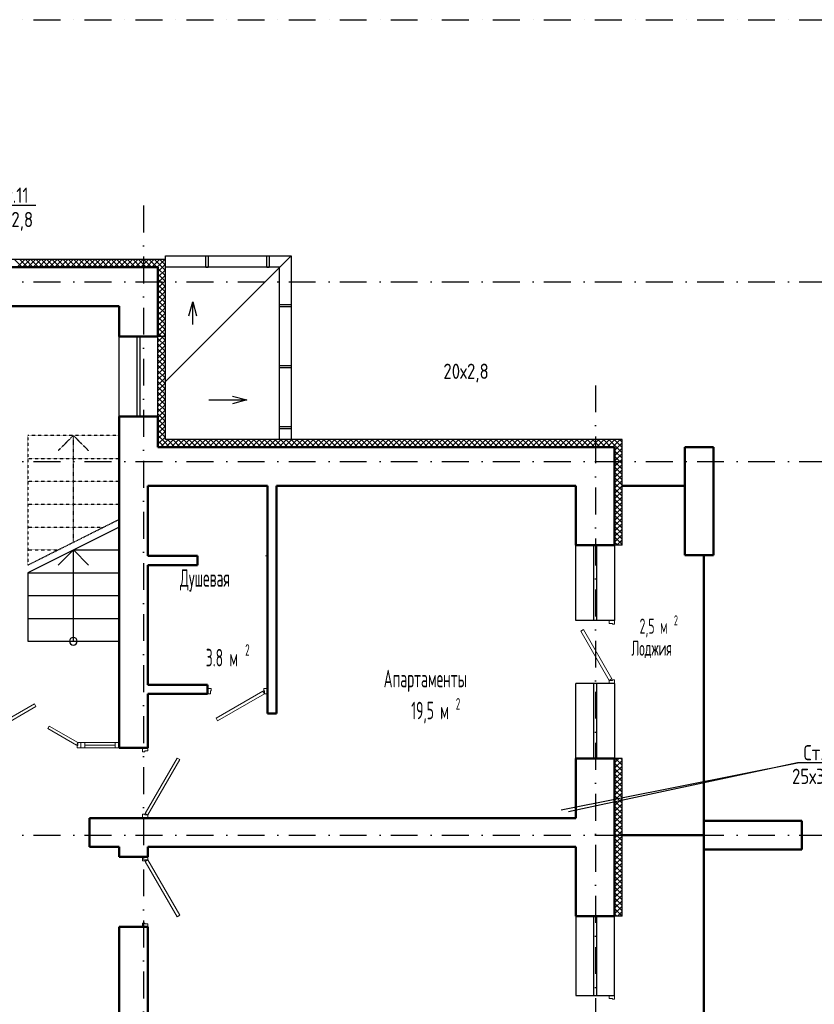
# Model space of a CAD drawing. Extents: x -1560602 to 321118, y -2308202 to -430103.
# Tile 25 of 104: x -1492751 to -1482313, y -2260440 to -2247514. Entities that reach past the tile are written whole.
import ezdxf
from ezdxf.enums import TextEntityAlignment as Align

# ---------------------------------------------------------------- set-up
doc = ezdxf.new("R2010")
doc.units = 0
doc.header["$MEASUREMENT"] = 0
for name, pattern in [('Dot & Dashed', [670.277762, 352.777767, -176.388884, 0, -141.111112]), ('Штриховая', [0.4, 0.2, -0.2]), ('Штрихпунктирная', [0.670278, 0.352778, -0.176389, 0, -0.141111])]:
    doc.linetypes.add(name, pattern=pattern)
doc.layers.get('0').update_dxf_attribs({"color": 255, "linetype": 'CONTINUOUS'})
doc.layers.add('Двери', color=4, linetype='CONTINUOUS', lineweight=15)
doc.layers.add('стены', color=5, linetype='CONTINUOUS', lineweight=50)
for name, color, linetype in [('Оси', 253, 'Dot & Dashed'), ('отделка', 240, 'CONTINUOUS'), ('Текст', 7, 'CONTINUOUS'), ('Утеплитель', 6, 'CONTINUOUS')]:
    doc.layers.add(name, color=color, linetype=linetype)
doc.styles.get("Standard").update_dxf_attribs({"font": 'spds.shx', "width": 0.7, "height": 250})

msp = doc.modelspace()

# ---------------------------------------------------------------- linework, layer by layer
at = {"color": 0}
for p, q in [((-1492538.8, -2249951.4, 0), (-1493184.2, -2249951.4, 0)), ((-1485636.4, -2257887.1, 0), (-1482531.6, -2257269.9, 0)), ((-1482531.6, -2257269.9, 0), (-1485542.5, -2257914.2, 0)), ((-1481856.9, -2257269.9, 0), (-1482531.6, -2257269.9, 0))]:
    msp.add_line(p, q, dxfattribs=at)
at = {"color": 0, "ltscale": 100}
for p, q in [((-1490835.7, -2252263.9), (-1489185.7, -2250613.9)), ((-1490835.7, -2250763.9), (-1490835.7, -2250613.9)), ((-1490835.7, -2250613.9), (-1489185.7, -2250613.9)), ((-1490305.7, -2250611.9), (-1490275.7, -2250611.9)), ((-1490305.7, -2250765.9), (-1490305.7, -2250611.9)), ((-1490275.7, -2250611.9), (-1490275.7, -2250765.9)), ((-1489505.7, -2250611.9), (-1489475.7, -2250611.9)), ((-1489505.7, -2250765.9), (-1489505.7, -2250611.9)), ((-1489475.7, -2250611.9), (-1489475.7, -2250765.9)), ((-1489185.7, -2250613.9), (-1489185.7, -2253023.9)), ((-1489335.7, -2250763.9), (-1490835.7, -2250763.9)), ((-1490275.7, -2250765.9), (-1490305.7, -2250765.9)), ((-1489475.7, -2250765.9), (-1489505.7, -2250765.9)), ((-1489335.7, -2253023.9), (-1489335.7, -2250763.9)), ((-1490528.1, -2251403.1), (-1490478.1, -2251216.5)), ((-1490478.1, -2251216.5), (-1490428.1, -2251403.1)), ((-1490478.1, -2251516.5), (-1490478.1, -2251216.5)), ((-1489337.7, -2251283.9), (-1489337.7, -2251253.9)), ((-1489337.7, -2251253.9), (-1489183.7, -2251253.9)), ((-1489183.7, -2251283.9), (-1489337.7, -2251283.9)), ((-1489183.7, -2251253.9), (-1489183.7, -2251283.9)), ((-1489337.7, -2252083.9), (-1489337.7, -2252053.9)), ((-1489337.7, -2252053.9), (-1489183.7, -2252053.9)), ((-1489183.7, -2252083.9), (-1489337.7, -2252083.9)), ((-1489183.7, -2252053.9), (-1489183.7, -2252083.9)), ((-1490267.6, -2252505.2), (-1489767.6, -2252505.2)), ((-1489954.2, -2252455.2), (-1489767.6, -2252505.2)), ((-1489767.6, -2252505.2), (-1489954.2, -2252555.2)), ((-1489337.7, -2252883.3), (-1489337.7, -2252853.3)), ((-1489337.7, -2252853.3), (-1489183.7, -2252853.3)), ((-1489183.7, -2252883.3), (-1489337.7, -2252883.3)), ((-1489183.7, -2252853.3), (-1489183.7, -2252883.3)), ((-1489185.7, -2253023.9), (-1489335.7, -2253023.9))]:
    msp.add_line(p, q, dxfattribs=at)
at = {"color": 0, "linetype": 'Штриховая'}
for p, q in [((-1491445.7, -2252973.9), (-1492645.7, -2252973.9)), ((-1492645.7, -2252973.9), (-1492645.7, -2254674)), ((-1491445.7, -2254074), (-1491445.7, -2252973.9)), ((-1492645.7, -2253273.9), (-1491445.7, -2253273.9)), ((-1492645.7, -2253573.9), (-1491445.7, -2253573.9)), ((-1492645.7, -2253873.9), (-1491445.7, -2253873.9)), ((-1492645.7, -2254674), (-1491445.7, -2254074)), ((-1492645.7, -2254173.9), (-1491645.6, -2254173.9)), ((-1492645.7, -2254473.9), (-1492245.6, -2254473.9))]:
    msp.add_line(p, q, dxfattribs=at)
at = {"color": 0, "linetype": 'Штрихпунктирная'}
for p, q in [((-1492045.7, -2252973.9), (-1492245.7, -2253173.9)), ((-1491845.7, -2253173.9), (-1492045.7, -2252973.9)), ((-1492045.7, -2254374), (-1492045.7, -2252973.9))]:
    msp.add_line(p, q, dxfattribs=at)
at = {"color": 0, "linetype": 'Continuous'}
for p, q in [((-1491065.7, -2254530.9), (-1491065.7, -2253656.9)), ((-1489518.7, -2253633.9), (-1491042.7, -2253633.9)), ((-1489495.7, -2254530.9), (-1489495.7, -2253656.9)), ((-1491445.7, -2254173.9), (-1492645.7, -2254773.9)), ((-1491445.7, -2255673.9), (-1491445.7, -2254173.9)), ((-1492045.7, -2254473.9), (-1492245.7, -2254673.9)), ((-1492045.7, -2254473.9), (-1491445.7, -2254473.9)), ((-1491845.7, -2254673.9), (-1492045.7, -2254473.9)), ((-1492045.7, -2255673.9), (-1492045.7, -2254473.9)), ((-1492645.7, -2254773.9), (-1492645.7, -2255673.9)), ((-1492645.7, -2254773.9), (-1491445.7, -2254773.9)), ((-1491065.7, -2254873.8), (-1491065.7, -2255373.8)), ((-1491065.7, -2254873.8), (-1491065.7, -2255373.8)), ((-1492645.7, -2255073.9), (-1491445.7, -2255073.9)), ((-1491065.7, -2255202.6), (-1491065.7, -2255045.1)), ((-1491065.7, -2255202.6), (-1491065.7, -2255045.1)), ((-1492645.7, -2255373.9), (-1491445.7, -2255373.9)), ((-1492645.7, -2255673.9), (-1491445.7, -2255673.9))]:
    msp.add_line(p, q, dxfattribs=at)
for centre, radius, start, end in [((-1491042.7, -2253656.9), 23, 90, 180), ((-1489518.7, -2253656.9), 23, 0, 90), ((-1491042.7, -2254530.9), 23, 180, 270), ((-1489518.7, -2254530.9), 23, 270, 0), ((-1492045.7, -2255673.9), 50, 0, 180), ((-1492045.7, -2255673.9), 50, 180, 0)]:
    msp.add_arc(centre, radius, start, end, dxfattribs=at)
at = {"layer": 'Двери', "color": 0, "linetype": 'Continuous'}
for p, q in [((-1484935.7, -2255398.9), (-1485005.7, -2255398.9)), ((-1485005.7, -2255438.9), (-1485005.7, -2255398.9)), ((-1485005.7, -2255398.9), (-1484935.7, -2255398.9)), ((-1485005.7, -2255398.9), (-1484935.7, -2255398.9)), ((-1484965.7, -2255438.9), (-1485005.7, -2255438.9)), ((-1484965.7, -2255448.9), (-1484965.7, -2255438.9)), ((-1484935.7, -2255448.9), (-1484965.7, -2255448.9)), ((-1484935.7, -2255398.9), (-1484935.7, -2255448.9)), ((-1485380.7, -2255539.4), (-1485346.1, -2255519.4)), ((-1485005.7, -2256188.9), (-1485380.7, -2255539.4)), ((-1485346.1, -2255519.4), (-1484971.1, -2256168.9)), ((-1484971.1, -2256168.9), (-1485005.7, -2256188.9)), ((-1485005.7, -2256228.9), (-1485005.7, -2256188.9)), ((-1485005.7, -2256188.9), (-1484965.7, -2256188.9)), ((-1484935.7, -2256228.9), (-1485005.7, -2256228.9)), ((-1484935.7, -2256228.9), (-1485005.7, -2256228.9)), ((-1485005.7, -2256228.9), (-1484935.7, -2256228.9)), ((-1484965.7, -2256188.9), (-1484965.7, -2256178.9)), ((-1484965.7, -2256178.9), (-1484935.7, -2256178.9)), ((-1484935.7, -2256178.9), (-1484935.7, -2256228.9)), ((-1490285.7, -2256293.8), (-1490235.7, -2256293.8)), ((-1490245.7, -2256363.8), (-1490285.7, -2256363.8)), ((-1490235.7, -2256323.8), (-1490245.7, -2256323.8)), ((-1490245.7, -2256323.8), (-1490245.7, -2256363.8)), ((-1490235.7, -2256293.8), (-1490235.7, -2256323.8)), ((-1490170.6, -2256684.2), (-1489555.7, -2256329.2)), ((-1489535.7, -2256363.8), (-1490150.6, -2256718.8)), ((-1489555.7, -2256329.2), (-1489535.7, -2256363.8)), ((-1489545.7, -2256323.8), (-1489545.7, -2256293.8)), ((-1489545.7, -2256293.8), (-1489495.7, -2256293.8)), ((-1489535.7, -2256323.8), (-1489545.7, -2256323.8)), ((-1489535.7, -2256363.8), (-1489535.7, -2256323.8)), ((-1489495.7, -2256363.8), (-1489535.7, -2256363.8)), ((-1493435.7, -2257003.9), (-1492556.7, -2256496.4)), ((-1492536.7, -2256531), (-1493415.7, -2257038.5)), ((-1492556.7, -2256496.4), (-1492536.7, -2256531)), ((-1492362.5, -2256786.4), (-1492382.5, -2256821)), ((-1491985.7, -2257003.9), (-1492362.5, -2256786.4)), ((-1490150.6, -2256718.8), (-1490170.6, -2256684.2)), ((-1492382.5, -2256821), (-1492005.7, -2257038.5)), ((-1492005.7, -2257038.5), (-1491985.7, -2257003.9)), ((-1491995.7, -2257073.9), (-1491995.7, -2257043.9)), ((-1491995.7, -2257043.9), (-1491985.7, -2257043.9)), ((-1491985.7, -2257043.9), (-1491985.7, -2257003.9)), ((-1491985.7, -2257003.9), (-1491945.7, -2257003.9)), ((-1491945.7, -2257003.9), (-1491445.7, -2257003.9)), ((-1491945.7, -2257003.9), (-1491895.7, -2257003.9)), ((-1491945.7, -2257073.9), (-1491945.7, -2257003.9)), ((-1491945.7, -2257003.9), (-1491945.7, -2257073.9)), ((-1491945.7, -2257003.9), (-1491945.7, -2257073.9)), ((-1491895.7, -2257003.9), (-1491895.7, -2257073.9)), ((-1491895.7, -2257003.9), (-1491495.7, -2257003.9)), ((-1491895.7, -2257038.9), (-1491495.7, -2257038.9)), ((-1491495.7, -2257073.9), (-1491495.7, -2257003.9)), ((-1491495.7, -2257003.9), (-1491445.7, -2257003.9)), ((-1491445.7, -2257073.9), (-1491445.7, -2257003.9)), ((-1491445.7, -2257073.9), (-1491445.7, -2257003.9)), ((-1491945.7, -2257073.9), (-1491995.7, -2257073.9)), ((-1491945.7, -2257073.9), (-1491445.7, -2257073.9)), ((-1491895.7, -2257073.9), (-1491945.7, -2257073.9)), ((-1491495.7, -2257073.9), (-1491895.7, -2257073.9)), ((-1491445.7, -2257073.9), (-1491495.7, -2257073.9)), ((-1491135.7, -2257073.9), (-1491135.7, -2257123.9)), ((-1491135.7, -2257123.9), (-1491105.7, -2257123.9)), ((-1491105.7, -2257123.9), (-1491105.7, -2257113.9)), ((-1491105.7, -2257113.9), (-1491065.7, -2257113.9)), ((-1491065.7, -2257113.9), (-1491065.7, -2257073.9)), ((-1490680.4, -2257206.4), (-1491100.4, -2257933.9)), ((-1491065.7, -2257953.9), (-1490645.7, -2257226.4)), ((-1490645.7, -2257226.4), (-1490680.4, -2257206.4)), ((-1491105.7, -2257943.9), (-1491135.7, -2257943.9)), ((-1491135.7, -2257943.9), (-1491135.7, -2257993.9)), ((-1491105.7, -2257953.9), (-1491105.7, -2257943.9)), ((-1491065.7, -2257953.9), (-1491105.7, -2257953.9)), ((-1491100.4, -2257933.9), (-1491065.7, -2257953.9)), ((-1491065.7, -2257993.9), (-1491065.7, -2257953.9)), ((-1491135.7, -2258553.9), (-1491135.7, -2258503.9)), ((-1491105.7, -2258553.9), (-1491135.7, -2258553.9)), ((-1491065.7, -2258543.9), (-1491105.7, -2258543.9)), ((-1491105.7, -2258543.9), (-1491105.7, -2258553.9)), ((-1491100.4, -2258563.9), (-1491065.7, -2258543.9)), ((-1490680.4, -2259291.4), (-1491100.4, -2258563.9)), ((-1491065.7, -2258503.9), (-1491065.7, -2258543.9)), ((-1491065.7, -2258543.9), (-1490645.7, -2259271.4)), ((-1491135.7, -2259423.9), (-1491135.7, -2259373.9)), ((-1491135.7, -2259373.9), (-1491105.7, -2259373.9)), ((-1491105.7, -2259373.9), (-1491105.7, -2259383.9)), ((-1491105.7, -2259383.9), (-1491065.7, -2259383.9)), ((-1491065.7, -2259383.9), (-1491065.7, -2259423.9)), ((-1490645.7, -2259271.4), (-1490680.4, -2259291.4)), ((-1485005.7, -2260363.9), (-1485005.7, -2260323.9)), ((-1484965.7, -2260363.9), (-1485005.7, -2260363.9)), ((-1484965.7, -2260373.9), (-1484965.7, -2260363.9)), ((-1484935.7, -2260373.9), (-1484965.7, -2260373.9)), ((-1484935.7, -2260323.9), (-1484935.7, -2260373.9))]:
    msp.add_line(p, q, dxfattribs=at)
at = {"layer": 'Оси', "color": 0, "linetype": 'Штрихпунктирная', "lineweight": -3, "ltscale": 1000}
for p, q in [((-1505305.6, -2247513.9), (-1478850.7, -2247513.9)), ((-1491125.7, -2249953.9), (-1491125.7, -2295575.6)), ((-1505305.6, -2250953.9), (-1478850.7, -2250953.9)), ((-1485185.7, -2252313.9), (-1485185.7, -2295548.9)), ((-1505305.6, -2253313.9), (-1478850.7, -2253313.9)), ((-1505305.6, -2258218.9), (-1478850.7, -2258218.9))]:
    msp.add_line(p, q, dxfattribs=at)
at = {"layer": 'отделка', "color": 0, "ltscale": 100}
for p, q in [((-1491445.7, -2252723.9), (-1491445.7, -2251673.9)), ((-1491209.3, -2252723.9), (-1491209.3, -2251673.9)), ((-1491169.3, -2252723.9), (-1491169.3, -2251673.9)), ((-1490935.7, -2252723.9), (-1490935.7, -2251673.9)), ((-1485445.7, -2255398.9), (-1485445.7, -2254413.9)), ((-1485210.7, -2255398.9), (-1485210.7, -2254413.9)), ((-1485170.7, -2255398.9), (-1485170.7, -2254413.9)), ((-1484935.7, -2254413.9), (-1484935.7, -2255398.9)), ((-1484935.7, -2255398.9), (-1485445.7, -2255398.9)), ((-1485445.7, -2257213.9), (-1485445.7, -2256228.9)), ((-1484935.7, -2256228.9), (-1485445.7, -2256228.9)), ((-1485210.7, -2257213.9), (-1485210.7, -2256228.9)), ((-1485170.7, -2257213.9), (-1485170.7, -2256228.9)), ((-1484935.7, -2256228.9), (-1484935.7, -2257213.9)), ((-1485445.7, -2259283.9), (-1485445.7, -2260323.9)), ((-1485210.7, -2260323.9), (-1485210.7, -2259283.9)), ((-1485170.7, -2260323.9), (-1485170.7, -2259283.9)), ((-1484935.7, -2260323.9), (-1484935.7, -2259283.9)), ((-1485445.7, -2260323.9), (-1484935.7, -2260323.9))]:
    msp.add_line(p, q, dxfattribs=at)
at = {"layer": 'стены', "color": 0, "linetype": 'Continuous'}
for p, q in [((-1490935.7, -2250763.9), (-1493975.7, -2250763.9)), ((-1490935.7, -2251673.9), (-1490935.7, -2250763.9)), ((-1493975.7, -2251273.9), (-1491445.7, -2251273.9)), ((-1491445.7, -2251273.9), (-1491445.7, -2251673.9)), ((-1491005.7, -2251673.9), (-1491445.7, -2251673.9)), ((-1490935.7, -2251673.9), (-1491005.7, -2251673.9)), ((-1491005.7, -2252723.9), (-1491445.7, -2252723.9)), ((-1491445.7, -2252723.9), (-1491445.7, -2253633.9)), ((-1490935.7, -2252723.9), (-1491005.7, -2252723.9)), ((-1491005.7, -2252723.9), (-1490935.7, -2252723.9)), ((-1490935.7, -2252723.9), (-1491005.7, -2252723.9)), ((-1490935.7, -2253123.9), (-1490935.7, -2252723.9)), ((-1484935.7, -2253123.9), (-1490935.7, -2253123.9)), ((-1484935.7, -2254413.9), (-1484935.7, -2253123.9)), ((-1484015.7, -2253123.9), (-1484015.7, -2254543.9)), ((-1483635.7, -2253123.9), (-1484015.7, -2253123.9)), ((-1484015.7, -2253123.9), (-1484015.7, -2254543.9)), ((-1483635.7, -2253123.9), (-1484015.7, -2253123.9)), ((-1483635.7, -2254543.9), (-1483635.7, -2253123.9)), ((-1491445.7, -2253633.9), (-1491445.7, -2257073.9)), ((-1491065.7, -2254553.8), (-1491065.7, -2253633.9)), ((-1491065.7, -2253633.9), (-1489495.7, -2253633.9)), ((-1489495.7, -2253633.9), (-1489495.7, -2256243.8)), ((-1489375.7, -2256623.8), (-1489375.7, -2253633.9)), ((-1489375.7, -2253633.9), (-1485445.7, -2253633.9)), ((-1485445.7, -2253633.9), (-1485445.7, -2254413.9)), ((-1485005.7, -2254413.9), (-1485445.7, -2254413.9)), ((-1484935.7, -2254413.9), (-1485005.7, -2254413.9)), ((-1490415.7, -2254553.8), (-1491065.7, -2254553.8)), ((-1490415.7, -2254673.8), (-1490415.7, -2254553.8)), ((-1484015.7, -2254543.9), (-1483635.7, -2254543.9)), ((-1484015.7, -2254543.9), (-1483635.7, -2254543.9)), ((-1491065.7, -2254673.8), (-1490415.7, -2254673.8)), ((-1491065.7, -2256243.8), (-1491065.7, -2254673.8)), ((-1490285.7, -2256243.8), (-1491065.7, -2256243.8)), ((-1489495.7, -2256243.8), (-1489495.7, -2256623.8)), ((-1491065.7, -2256363.8), (-1490285.7, -2256363.8)), ((-1491065.7, -2257073.9), (-1491065.7, -2256363.8)), ((-1489495.7, -2256623.8), (-1489375.7, -2256623.8)), ((-1491445.7, -2257073.9), (-1491065.7, -2257073.9)), ((-1485005.7, -2257213.9), (-1485445.7, -2257213.9)), ((-1485445.7, -2257213.9), (-1485445.7, -2257993.9)), ((-1484935.7, -2257213.9), (-1485005.7, -2257213.9)), ((-1484935.7, -2259283.9), (-1484935.7, -2257213.9)), ((-1485445.7, -2257993.9), (-1491835.7, -2257993.9)), ((-1491835.7, -2257993.9), (-1491835.7, -2258373.9)), ((-1482475.7, -2258028.9), (-1483765.7, -2258028.9)), ((-1482475.7, -2258408.9), (-1482475.7, -2258028.9)), ((-1491835.7, -2258373.9), (-1491445.7, -2258373.9)), ((-1491445.7, -2258373.9), (-1491445.7, -2258503.9)), ((-1491065.7, -2258503.9), (-1491065.7, -2258373.9)), ((-1491065.7, -2258373.9), (-1486495.7, -2258373.9)), ((-1486495.7, -2258373.9), (-1485445.7, -2258373.9)), ((-1485445.7, -2258373.9), (-1485445.7, -2259283.9)), ((-1483765.7, -2258408.9), (-1482475.7, -2258408.9)), ((-1491445.7, -2258503.9), (-1491065.7, -2258503.9)), ((-1485005.7, -2259283.9), (-1485445.7, -2259283.9)), ((-1484935.7, -2259283.9), (-1485005.7, -2259283.9)), ((-1484935.7, -2259283.9), (-1485005.7, -2259283.9)), ((-1491445.7, -2259423.9), (-1491445.7, -2264443.9))]:
    msp.add_line(p, q, dxfattribs=at)
at = {"layer": 'стены', "color": 0, "ltscale": 100}
for p, q in [((-1484015.7, -2253633.9), (-1484835.7, -2253633.9)), ((-1483765.7, -2264343.9), (-1483765.7, -2254543.9)), ((-1490285.7, -2256363.8), (-1490285.7, -2256243.8)), ((-1483765.7, -2258218.9), (-1484835.7, -2258218.9)), ((-1491065.7, -2259423.9), (-1491445.7, -2259423.9)), ((-1491065.7, -2261284), (-1491065.7, -2259423.9))]:
    msp.add_line(p, q, dxfattribs=at)
at = {"layer": 'Утеплитель', "color": 0, "linetype": 'Continuous'}
for p, q in [((-1490835.7, -2250663.9), (-1493875.7, -2250663.9)), ((-1492717.7, -2250763.9), (-1492817.7, -2250663.9)), ((-1492783.8, -2250763.9), (-1492683.8, -2250663.9)), ((-1492646.9, -2250763.9), (-1492746.9, -2250663.9)), ((-1492713.1, -2250763.9), (-1492613.1, -2250663.9)), ((-1492576.2, -2250763.9), (-1492676.2, -2250663.9)), ((-1492642.4, -2250763.9), (-1492542.4, -2250663.9)), ((-1492505.5, -2250763.9), (-1492605.5, -2250663.9)), ((-1492571.7, -2250763.9), (-1492471.7, -2250663.9)), ((-1492434.8, -2250763.9), (-1492534.8, -2250663.9)), ((-1492501, -2250763.9), (-1492401, -2250663.9)), ((-1492364.1, -2250763.9), (-1492464.1, -2250663.9)), ((-1492430.3, -2250763.9), (-1492330.3, -2250663.9)), ((-1492293.4, -2250763.9), (-1492393.4, -2250663.9)), ((-1492359.5, -2250763.9), (-1492259.5, -2250663.9)), ((-1492222.7, -2250763.9), (-1492322.7, -2250663.9)), ((-1492288.8, -2250763.9), (-1492188.8, -2250663.9)), ((-1492152, -2250763.9), (-1492252, -2250663.9)), ((-1492218.1, -2250763.9), (-1492118.1, -2250663.9)), ((-1492081.3, -2250763.9), (-1492181.3, -2250663.9)), ((-1492147.4, -2250763.9), (-1492047.4, -2250663.9)), ((-1492010.5, -2250763.9), (-1492110.5, -2250663.9)), ((-1492076.7, -2250763.9), (-1491976.7, -2250663.9)), ((-1491939.8, -2250763.9), (-1492039.8, -2250663.9)), ((-1492006, -2250763.9), (-1491906, -2250663.9)), ((-1491869.1, -2250763.9), (-1491969.1, -2250663.9)), ((-1491935.3, -2250763.9), (-1491835.3, -2250663.9)), ((-1491798.4, -2250763.9), (-1491898.4, -2250663.9)), ((-1491864.6, -2250763.9), (-1491764.6, -2250663.9)), ((-1491727.7, -2250763.9), (-1491827.7, -2250663.9)), ((-1491793.9, -2250763.9), (-1491693.9, -2250663.9)), ((-1491657, -2250763.9), (-1491757, -2250663.9)), ((-1491723.1, -2250763.9), (-1491623.1, -2250663.9)), ((-1491586.3, -2250763.9), (-1491686.3, -2250663.9)), ((-1491652.4, -2250763.9), (-1491552.4, -2250663.9)), ((-1491515.6, -2250763.9), (-1491615.6, -2250663.9)), ((-1491581.7, -2250763.9), (-1491481.7, -2250663.9)), ((-1491444.9, -2250763.9), (-1491544.9, -2250663.9)), ((-1491511, -2250763.9), (-1491411, -2250663.9)), ((-1491374.1, -2250763.9), (-1491474.1, -2250663.9)), ((-1491440.3, -2250763.9), (-1491340.3, -2250663.9)), ((-1491303.4, -2250763.9), (-1491403.4, -2250663.9)), ((-1491369.6, -2250763.9), (-1491269.6, -2250663.9)), ((-1491232.7, -2250763.9), (-1491332.7, -2250663.9)), ((-1491298.9, -2250763.9), (-1491198.9, -2250663.9)), ((-1491162, -2250763.9), (-1491262, -2250663.9)), ((-1491228.2, -2250763.9), (-1491128.2, -2250663.9)), ((-1491091.3, -2250763.9), (-1491191.3, -2250663.9)), ((-1491157.5, -2250763.9), (-1491057.5, -2250663.9)), ((-1491020.6, -2250763.9), (-1491120.6, -2250663.9)), ((-1491086.8, -2250763.9), (-1490986.8, -2250663.9)), ((-1490949.9, -2250763.9), (-1491049.9, -2250663.9)), ((-1491016, -2250763.9), (-1490916, -2250663.9)), ((-1490907.5, -2250735.6), (-1490979.2, -2250663.9)), ((-1490945.3, -2250763.9), (-1490845.3, -2250663.9)), ((-1490935.7, -2250825), (-1490835.7, -2250725)), ((-1490872.1, -2250700.3), (-1490908.5, -2250663.9)), ((-1490835.7, -2250736.6), (-1490872.1, -2250700.3)), ((-1490836.7, -2250664.9), (-1490837.8, -2250663.9)), ((-1490835.7, -2250665.9), (-1490836.7, -2250664.9)), ((-1490835.7, -2251673.9), (-1490835.7, -2250663.9)), ((-1490835.7, -2250878), (-1490935.7, -2250778)), ((-1490935.7, -2250895.7), (-1490835.7, -2250795.7)), ((-1490835.7, -2250948.8), (-1490935.7, -2250848.8)), ((-1490835.7, -2250807.3), (-1490907.5, -2250735.6)), ((-1490935.7, -2250966.4), (-1490835.7, -2250866.4)), ((-1490835.7, -2251019.5), (-1490935.7, -2250919.5)), ((-1490935.7, -2251037.2), (-1490835.7, -2250937.2)), ((-1490835.7, -2251090.2), (-1490935.7, -2250990.2)), ((-1490935.7, -2251107.9), (-1490835.7, -2251007.9)), ((-1490835.7, -2251160.9), (-1490935.7, -2251060.9)), ((-1490935.7, -2251178.6), (-1490835.7, -2251078.6)), ((-1490835.7, -2251231.6), (-1490935.7, -2251131.6)), ((-1490935.7, -2251249.3), (-1490835.7, -2251149.3)), ((-1490835.7, -2251302.3), (-1490935.7, -2251202.3)), ((-1490935.7, -2251320), (-1490835.7, -2251220)), ((-1490835.7, -2251373), (-1490935.7, -2251273)), ((-1490935.7, -2251390.7), (-1490835.7, -2251290.7)), ((-1490835.7, -2251443.7), (-1490935.7, -2251343.7)), ((-1490935.7, -2251461.4), (-1490835.7, -2251361.4)), ((-1490835.7, -2251514.4), (-1490935.7, -2251414.4)), ((-1490935.7, -2251532.1), (-1490835.7, -2251432.1)), ((-1490835.7, -2251585.2), (-1490935.7, -2251485.2)), ((-1490935.7, -2251602.8), (-1490835.7, -2251502.8)), ((-1490835.7, -2251655.9), (-1490935.7, -2251555.9)), ((-1490935.7, -2251673.6), (-1490835.7, -2251573.6)), ((-1490888.4, -2251673.9), (-1490935.7, -2251626.6)), ((-1490835.7, -2251673.9), (-1490935.7, -2251673.9)), ((-1490835.7, -2251673.9), (-1490935.7, -2251673.9)), ((-1490935.7, -2251744.3), (-1490865.4, -2251673.9)), ((-1490835.7, -2251797.3), (-1490935.7, -2251697.3)), ((-1490935.7, -2251815), (-1490835.7, -2251715)), ((-1490835.7, -2251868), (-1490935.7, -2251768)), ((-1490835.7, -2251726.6), (-1490888.4, -2251673.9)), ((-1490865.4, -2251673.9), (-1490835.7, -2251644.3)), ((-1490835.7, -2253023.9), (-1490835.7, -2251673.9)), ((-1490935.7, -2251885.7), (-1490835.7, -2251785.7)), ((-1490835.7, -2251938.7), (-1490935.7, -2251838.7)), ((-1490935.7, -2251956.4), (-1490835.7, -2251856.4)), ((-1490835.7, -2252009.4), (-1490935.7, -2251909.4)), ((-1490935.7, -2252027.1), (-1490835.7, -2251927.1)), ((-1490835.7, -2252080.1), (-1490935.7, -2251980.1)), ((-1490935.7, -2252097.8), (-1490835.7, -2251997.8)), ((-1490835.7, -2252150.8), (-1490935.7, -2252050.8)), ((-1490935.7, -2252168.5), (-1490835.7, -2252068.5)), ((-1490835.7, -2252221.5), (-1490935.7, -2252121.5)), ((-1490935.7, -2252239.2), (-1490835.7, -2252139.2)), ((-1490835.7, -2252292.3), (-1490935.7, -2252192.3)), ((-1490935.7, -2252309.9), (-1490835.7, -2252209.9)), ((-1490835.7, -2252363), (-1490935.7, -2252263)), ((-1490935.7, -2252380.7), (-1490835.7, -2252280.7)), ((-1490835.7, -2252433.7), (-1490935.7, -2252333.7)), ((-1490935.7, -2252451.4), (-1490835.7, -2252351.4)), ((-1490835.7, -2252504.4), (-1490935.7, -2252404.4)), ((-1490935.7, -2252522.1), (-1490835.7, -2252422.1)), ((-1490835.7, -2252575.1), (-1490935.7, -2252475.1)), ((-1490935.7, -2252592.8), (-1490835.7, -2252492.8)), ((-1490835.7, -2252645.8), (-1490935.7, -2252545.8)), ((-1490935.7, -2252663.5), (-1490835.7, -2252563.5)), ((-1490835.7, -2252716.5), (-1490935.7, -2252616.5)), ((-1490935.7, -2252734.2), (-1490835.7, -2252634.2)), ((-1490835.7, -2252787.2), (-1490935.7, -2252687.2)), ((-1490935.7, -2252804.9), (-1490835.7, -2252704.9)), ((-1490835.7, -2252857.9), (-1490935.7, -2252757.9)), ((-1490935.7, -2252875.6), (-1490835.7, -2252775.6)), ((-1490835.7, -2252928.7), (-1490935.7, -2252828.7)), ((-1490935.7, -2252946.3), (-1490835.7, -2252846.3)), ((-1490835.7, -2252999.4), (-1490935.7, -2252899.4)), ((-1490935.7, -2253017.1), (-1490835.7, -2252917.1)), ((-1490858.8, -2253047), (-1490935.7, -2252970.1)), ((-1490935.7, -2253087.8), (-1490835.7, -2252987.8)), ((-1490894.2, -2253082.3), (-1490935.7, -2253040.8)), ((-1490901.2, -2253123.9), (-1490801.2, -2253023.9)), ((-1490781.9, -2253123.9), (-1490858.8, -2253047)), ((-1484835.7, -2253023.9), (-1490835.7, -2253023.9)), ((-1490830.5, -2253123.9), (-1490730.5, -2253023.9)), ((-1490711.2, -2253123.9), (-1490811.2, -2253023.9)), ((-1490759.7, -2253123.9), (-1490659.7, -2253023.9)), ((-1490640.5, -2253123.9), (-1490740.5, -2253023.9)), ((-1490689, -2253123.9), (-1490589, -2253023.9)), ((-1490569.8, -2253123.9), (-1490669.8, -2253023.9)), ((-1490618.3, -2253123.9), (-1490518.3, -2253023.9)), ((-1490499.1, -2253123.9), (-1490599.1, -2253023.9)), ((-1490547.6, -2253123.9), (-1490447.6, -2253023.9)), ((-1490428.4, -2253123.9), (-1490528.4, -2253023.9)), ((-1490476.9, -2253123.9), (-1490376.9, -2253023.9)), ((-1490357.7, -2253123.9), (-1490457.7, -2253023.9)), ((-1490406.2, -2253123.9), (-1490306.2, -2253023.9)), ((-1490286.9, -2253123.9), (-1490386.9, -2253023.9)), ((-1490335.5, -2253123.9), (-1490235.5, -2253023.9)), ((-1490216.2, -2253123.9), (-1490316.2, -2253023.9)), ((-1490264.8, -2253123.9), (-1490164.8, -2253023.9)), ((-1490145.5, -2253123.9), (-1490245.5, -2253023.9)), ((-1490194.1, -2253123.9), (-1490094.1, -2253023.9)), ((-1490074.8, -2253123.9), (-1490174.8, -2253023.9)), ((-1490123.4, -2253123.9), (-1490023.4, -2253023.9)), ((-1490004.1, -2253123.9), (-1490104.1, -2253023.9)), ((-1490052.6, -2253123.9), (-1489952.6, -2253023.9)), ((-1489933.4, -2253123.9), (-1490033.4, -2253023.9)), ((-1489981.9, -2253123.9), (-1489881.9, -2253023.9)), ((-1489862.7, -2253123.9), (-1489962.7, -2253023.9)), ((-1489911.2, -2253123.9), (-1489811.2, -2253023.9)), ((-1489792, -2253123.9), (-1489892, -2253023.9)), ((-1489840.5, -2253123.9), (-1489740.5, -2253023.9)), ((-1489721.3, -2253123.9), (-1489821.3, -2253023.9)), ((-1489769.8, -2253123.9), (-1489669.8, -2253023.9)), ((-1489650.5, -2253123.9), (-1489750.5, -2253023.9)), ((-1489699.1, -2253123.9), (-1489599.1, -2253023.9)), ((-1489579.8, -2253123.9), (-1489679.8, -2253023.9)), ((-1489628.4, -2253123.9), (-1489528.4, -2253023.9)), ((-1489509.1, -2253123.9), (-1489609.1, -2253023.9)), ((-1489557.7, -2253123.9), (-1489457.7, -2253023.9)), ((-1489438.4, -2253123.9), (-1489538.4, -2253023.9)), ((-1489487, -2253123.9), (-1489387, -2253023.9)), ((-1489367.7, -2253123.9), (-1489467.7, -2253023.9)), ((-1489416.2, -2253123.9), (-1489316.2, -2253023.9)), ((-1489297, -2253123.9), (-1489397, -2253023.9)), ((-1489345.5, -2253123.9), (-1489245.5, -2253023.9)), ((-1489226.3, -2253123.9), (-1489326.3, -2253023.9)), ((-1489274.8, -2253123.9), (-1489174.8, -2253023.9)), ((-1489155.6, -2253123.9), (-1489255.6, -2253023.9)), ((-1489204.1, -2253123.9), (-1489104.1, -2253023.9)), ((-1489084.9, -2253123.9), (-1489184.9, -2253023.9)), ((-1489133.4, -2253123.9), (-1489033.4, -2253023.9)), ((-1489014.1, -2253123.9), (-1489114.1, -2253023.9)), ((-1489062.7, -2253123.9), (-1488962.7, -2253023.9)), ((-1488943.4, -2253123.9), (-1489043.4, -2253023.9)), ((-1488992, -2253123.9), (-1488892, -2253023.9)), ((-1488872.7, -2253123.9), (-1488972.7, -2253023.9)), ((-1488921.3, -2253123.9), (-1488821.3, -2253023.9)), ((-1488802, -2253123.9), (-1488902, -2253023.9)), ((-1488850.6, -2253123.9), (-1488750.6, -2253023.9)), ((-1488731.3, -2253123.9), (-1488831.3, -2253023.9)), ((-1488779.8, -2253123.9), (-1488679.8, -2253023.9)), ((-1488660.6, -2253123.9), (-1488760.6, -2253023.9)), ((-1488709.1, -2253123.9), (-1488609.1, -2253023.9)), ((-1488589.9, -2253123.9), (-1488689.9, -2253023.9)), ((-1488638.4, -2253123.9), (-1488538.4, -2253023.9)), ((-1488519.2, -2253123.9), (-1488619.2, -2253023.9)), ((-1488567.7, -2253123.9), (-1488467.7, -2253023.9)), ((-1488448.5, -2253123.9), (-1488548.5, -2253023.9)), ((-1488497, -2253123.9), (-1488397, -2253023.9)), ((-1488377.8, -2253123.9), (-1488477.8, -2253023.9)), ((-1488426.3, -2253123.9), (-1488326.3, -2253023.9)), ((-1488307, -2253123.9), (-1488407, -2253023.9)), ((-1488355.6, -2253123.9), (-1488255.6, -2253023.9)), ((-1488236.3, -2253123.9), (-1488336.3, -2253023.9)), ((-1488284.9, -2253123.9), (-1488184.9, -2253023.9)), ((-1488165.6, -2253123.9), (-1488265.6, -2253023.9)), ((-1488214.2, -2253123.9), (-1488114.2, -2253023.9)), ((-1488094.9, -2253123.9), (-1488194.9, -2253023.9)), ((-1488143.5, -2253123.9), (-1488043.5, -2253023.9)), ((-1488024.2, -2253123.9), (-1488124.2, -2253023.9)), ((-1488072.7, -2253123.9), (-1487972.7, -2253023.9)), ((-1487953.5, -2253123.9), (-1488053.5, -2253023.9)), ((-1488002, -2253123.9), (-1487902, -2253023.9)), ((-1487882.8, -2253123.9), (-1487982.8, -2253023.9)), ((-1487931.3, -2253123.9), (-1487831.3, -2253023.9)), ((-1487812.1, -2253123.9), (-1487912.1, -2253023.9)), ((-1487860.6, -2253123.9), (-1487760.6, -2253023.9)), ((-1487741.4, -2253123.9), (-1487841.4, -2253023.9)), ((-1487789.9, -2253123.9), (-1487689.9, -2253023.9)), ((-1487670.6, -2253123.9), (-1487770.6, -2253023.9)), ((-1487719.2, -2253123.9), (-1487619.2, -2253023.9)), ((-1487599.9, -2253123.9), (-1487699.9, -2253023.9)), ((-1487648.5, -2253123.9), (-1487548.5, -2253023.9)), ((-1487529.2, -2253123.9), (-1487629.2, -2253023.9)), ((-1487577.8, -2253123.9), (-1487477.8, -2253023.9)), ((-1487458.5, -2253123.9), (-1487558.5, -2253023.9)), ((-1487507.1, -2253123.9), (-1487407.1, -2253023.9)), ((-1487387.8, -2253123.9), (-1487487.8, -2253023.9)), ((-1487436.3, -2253123.9), (-1487336.3, -2253023.9)), ((-1487317.1, -2253123.9), (-1487417.1, -2253023.9)), ((-1487365.6, -2253123.9), (-1487265.6, -2253023.9)), ((-1487246.4, -2253123.9), (-1487346.4, -2253023.9)), ((-1487294.9, -2253123.9), (-1487194.9, -2253023.9)), ((-1487175.7, -2253123.9), (-1487275.7, -2253023.9)), ((-1487224.2, -2253123.9), (-1487124.2, -2253023.9)), ((-1487105, -2253123.9), (-1487205, -2253023.9)), ((-1487153.5, -2253123.9), (-1487053.5, -2253023.9)), ((-1487034.2, -2253123.9), (-1487134.2, -2253023.9)), ((-1487082.8, -2253123.9), (-1486982.8, -2253023.9)), ((-1486963.5, -2253123.9), (-1487063.5, -2253023.9)), ((-1487012.1, -2253123.9), (-1486912.1, -2253023.9)), ((-1486892.8, -2253123.9), (-1486992.8, -2253023.9)), ((-1486941.4, -2253123.9), (-1486841.4, -2253023.9)), ((-1486822.1, -2253123.9), (-1486922.1, -2253023.9)), ((-1486870.7, -2253123.9), (-1486770.7, -2253023.9)), ((-1486751.4, -2253123.9), (-1486851.4, -2253023.9)), ((-1486799.9, -2253123.9), (-1486699.9, -2253023.9)), ((-1486680.7, -2253123.9), (-1486780.7, -2253023.9)), ((-1486729.2, -2253123.9), (-1486629.2, -2253023.9)), ((-1486610, -2253123.9), (-1486710, -2253023.9)), ((-1486658.5, -2253123.9), (-1486558.5, -2253023.9)), ((-1486539.3, -2253123.9), (-1486639.3, -2253023.9)), ((-1486587.8, -2253123.9), (-1486487.8, -2253023.9)), ((-1486468.6, -2253123.9), (-1486568.6, -2253023.9)), ((-1486517.1, -2253123.9), (-1486417.1, -2253023.9)), ((-1486397.9, -2253123.9), (-1486497.9, -2253023.9)), ((-1486446.4, -2253123.9), (-1486346.4, -2253023.9)), ((-1486327.1, -2253123.9), (-1486427.1, -2253023.9)), ((-1486375.7, -2253123.9), (-1486275.7, -2253023.9)), ((-1486256.4, -2253123.9), (-1486356.4, -2253023.9)), ((-1486305, -2253123.9), (-1486205, -2253023.9)), ((-1486185.7, -2253123.9), (-1486285.7, -2253023.9)), ((-1486234.3, -2253123.9), (-1486134.3, -2253023.9)), ((-1486115, -2253123.9), (-1486215, -2253023.9)), ((-1486163.6, -2253123.9), (-1486063.6, -2253023.9)), ((-1486044.3, -2253123.9), (-1486144.3, -2253023.9)), ((-1486092.8, -2253123.9), (-1485992.8, -2253023.9)), ((-1485973.6, -2253123.9), (-1486073.6, -2253023.9)), ((-1486022.1, -2253123.9), (-1485922.1, -2253023.9)), ((-1485902.9, -2253123.9), (-1486002.9, -2253023.9)), ((-1485951.4, -2253123.9), (-1485851.4, -2253023.9)), ((-1485832.2, -2253123.9), (-1485932.2, -2253023.9)), ((-1485880.7, -2253123.9), (-1485780.7, -2253023.9)), ((-1485761.5, -2253123.9), (-1485861.5, -2253023.9)), ((-1485810, -2253123.9), (-1485710, -2253023.9)), ((-1485690.7, -2253123.9), (-1485790.7, -2253023.9)), ((-1485739.3, -2253123.9), (-1485639.3, -2253023.9)), ((-1485620, -2253123.9), (-1485720, -2253023.9)), ((-1485668.6, -2253123.9), (-1485568.6, -2253023.9)), ((-1485549.3, -2253123.9), (-1485649.3, -2253023.9)), ((-1485597.9, -2253123.9), (-1485497.9, -2253023.9)), ((-1485478.6, -2253123.9), (-1485578.6, -2253023.9)), ((-1485527.2, -2253123.9), (-1485427.2, -2253023.9)), ((-1485407.9, -2253123.9), (-1485507.9, -2253023.9)), ((-1485456.4, -2253123.9), (-1485356.4, -2253023.9)), ((-1485337.2, -2253123.9), (-1485437.2, -2253023.9)), ((-1485385.7, -2253123.9), (-1485285.7, -2253023.9)), ((-1485266.5, -2253123.9), (-1485366.5, -2253023.9)), ((-1485315, -2253123.9), (-1485215, -2253023.9)), ((-1485195.8, -2253123.9), (-1485295.8, -2253023.9)), ((-1485244.3, -2253123.9), (-1485144.3, -2253023.9)), ((-1485125.1, -2253123.9), (-1485225.1, -2253023.9)), ((-1485173.6, -2253123.9), (-1485073.6, -2253023.9)), ((-1485054.4, -2253123.9), (-1485154.4, -2253023.9)), ((-1485102.9, -2253123.9), (-1485002.9, -2253023.9)), ((-1484983.6, -2253123.9), (-1485083.6, -2253023.9)), ((-1485032.2, -2253123.9), (-1484932.2, -2253023.9)), ((-1484924.3, -2253112.5), (-1485012.9, -2253023.9)), ((-1484961.5, -2253123.9), (-1484861.5, -2253023.9)), ((-1484889, -2253077.1), (-1484942.2, -2253023.9)), ((-1484853.6, -2253041.8), (-1484871.5, -2253023.9)), ((-1484835.7, -2253059.7), (-1484853.6, -2253041.8)), ((-1484835.7, -2254413.9), (-1484835.7, -2253023.9)), ((-1490929.5, -2253117.7), (-1490935.7, -2253111.5)), ((-1490923.3, -2253123.9), (-1490929.5, -2253117.7)), ((-1490852.6, -2253123.9), (-1490894.2, -2253082.3)), ((-1484935.7, -2253168.9), (-1484835.7, -2253068.9)), ((-1484935.7, -2253239.6), (-1484835.7, -2253139.6)), ((-1484835.7, -2253271.8), (-1484935.7, -2253171.8)), ((-1484835.7, -2253201.1), (-1484924.3, -2253112.5)), ((-1484835.7, -2253130.4), (-1484889, -2253077.1)), ((-1484935.7, -2253310.3), (-1484835.7, -2253210.3)), ((-1484835.7, -2253342.5), (-1484935.7, -2253242.5)), ((-1484935.7, -2253381), (-1484835.7, -2253281)), ((-1484835.7, -2253413.2), (-1484935.7, -2253313.2)), ((-1484935.7, -2253451.7), (-1484835.7, -2253351.7)), ((-1484835.7, -2253483.9), (-1484935.7, -2253383.9)), ((-1484935.7, -2253522.4), (-1484835.7, -2253422.4)), ((-1484835.7, -2253554.6), (-1484935.7, -2253454.6)), ((-1484935.7, -2253593.1), (-1484835.7, -2253493.1)), ((-1484835.7, -2253625.4), (-1484935.7, -2253525.4)), ((-1484935.7, -2253663.9), (-1484835.7, -2253563.9)), ((-1484835.7, -2253696.1), (-1484935.7, -2253596.1)), ((-1484935.7, -2253734.6), (-1484835.7, -2253634.6)), ((-1484835.7, -2253766.8), (-1484935.7, -2253666.8)), ((-1484935.7, -2253805.3), (-1484835.7, -2253705.3)), ((-1484835.7, -2253837.5), (-1484935.7, -2253737.5)), ((-1484935.7, -2253876), (-1484835.7, -2253776)), ((-1484835.7, -2253908.2), (-1484935.7, -2253808.2)), ((-1484935.7, -2253946.7), (-1484835.7, -2253846.7)), ((-1484835.7, -2253978.9), (-1484935.7, -2253878.9)), ((-1484935.7, -2254017.4), (-1484835.7, -2253917.4)), ((-1484835.7, -2254049.6), (-1484935.7, -2253949.6)), ((-1484935.7, -2254088.1), (-1484835.7, -2253988.1)), ((-1484835.7, -2254120.3), (-1484935.7, -2254020.3)), ((-1484935.7, -2254158.8), (-1484835.7, -2254058.8)), ((-1484835.7, -2254191), (-1484935.7, -2254091)), ((-1484935.7, -2254229.5), (-1484835.7, -2254129.5)), ((-1484835.7, -2254261.7), (-1484935.7, -2254161.7)), ((-1484935.7, -2254300.3), (-1484835.7, -2254200.3)), ((-1484835.7, -2254332.5), (-1484935.7, -2254232.5)), ((-1484935.7, -2254371), (-1484835.7, -2254271)), ((-1484835.7, -2254403.2), (-1484935.7, -2254303.2)), ((-1484908, -2254413.9), (-1484835.7, -2254341.7)), ((-1484895.7, -2254413.9), (-1484935.7, -2254373.9)), ((-1484835.7, -2254413.9), (-1484935.7, -2254413.9)), ((-1484837.3, -2254413.9), (-1484835.7, -2254412.4)), ((-1484835.7, -2257213.9), (-1484935.7, -2257213.9)), ((-1484935.7, -2257270.1), (-1484879.5, -2257213.9)), ((-1484935.7, -2257340.8), (-1484835.7, -2257240.8)), ((-1484835.7, -2257373), (-1484935.7, -2257273)), ((-1484935.7, -2257411.5), (-1484835.7, -2257311.5)), ((-1484835.7, -2257302.3), (-1484924.1, -2257213.9)), ((-1484835.7, -2257231.6), (-1484853.4, -2257213.9)), ((-1484835.7, -2259283.9), (-1484835.7, -2257213.9)), ((-1484835.7, -2257443.7), (-1484935.7, -2257343.7)), ((-1484935.7, -2257482.2), (-1484835.7, -2257382.2)), ((-1484835.7, -2257514.4), (-1484935.7, -2257414.4)), ((-1484935.7, -2257552.9), (-1484835.7, -2257452.9)), ((-1484835.7, -2257585.2), (-1484935.7, -2257485.2)), ((-1484935.7, -2257623.7), (-1484835.7, -2257523.7)), ((-1484835.7, -2257655.9), (-1484935.7, -2257555.9)), ((-1484935.7, -2257694.4), (-1484835.7, -2257594.4)), ((-1484835.7, -2257726.6), (-1484935.7, -2257626.6)), ((-1484935.7, -2257765.1), (-1484835.7, -2257665.1)), ((-1484835.7, -2257797.3), (-1484935.7, -2257697.3)), ((-1484935.7, -2257835.8), (-1484835.7, -2257735.8)), ((-1484835.7, -2257868), (-1484935.7, -2257768)), ((-1484935.7, -2257906.5), (-1484835.7, -2257806.5)), ((-1484835.7, -2257938.7), (-1484935.7, -2257838.7)), ((-1484935.7, -2257977.2), (-1484835.7, -2257877.2)), ((-1484835.7, -2258009.4), (-1484935.7, -2257909.4)), ((-1484935.7, -2258047.9), (-1484835.7, -2257947.9)), ((-1484835.7, -2258080.1), (-1484935.7, -2257980.1)), ((-1484935.7, -2258118.6), (-1484835.7, -2258018.6)), ((-1484835.7, -2258150.8), (-1484935.7, -2258050.8)), ((-1484935.7, -2258189.3), (-1484835.7, -2258089.3)), ((-1484835.7, -2258221.5), (-1484935.7, -2258121.5)), ((-1484935.7, -2258260.1), (-1484835.7, -2258160.1)), ((-1484835.7, -2258292.3), (-1484935.7, -2258192.3)), ((-1484935.7, -2258330.8), (-1484835.7, -2258230.8)), ((-1484835.7, -2258363), (-1484935.7, -2258263)), ((-1484935.7, -2258401.5), (-1484835.7, -2258301.5)), ((-1484835.7, -2258433.7), (-1484935.7, -2258333.7)), ((-1484935.7, -2258472.2), (-1484835.7, -2258372.2)), ((-1484835.7, -2258504.4), (-1484935.7, -2258404.4)), ((-1484935.7, -2258542.9), (-1484835.7, -2258442.9)), ((-1484835.7, -2258575.1), (-1484935.7, -2258475.1)), ((-1484935.7, -2258613.6), (-1484835.7, -2258513.6)), ((-1484835.7, -2258645.8), (-1484935.7, -2258545.8)), ((-1484935.7, -2258684.3), (-1484835.7, -2258584.3)), ((-1484835.7, -2258716.5), (-1484935.7, -2258616.5)), ((-1484935.7, -2258755), (-1484835.7, -2258655)), ((-1484835.7, -2258787.2), (-1484935.7, -2258687.2)), ((-1484935.7, -2258825.7), (-1484835.7, -2258725.7)), ((-1484835.7, -2258857.9), (-1484935.7, -2258757.9)), ((-1484935.7, -2258896.4), (-1484835.7, -2258796.4)), ((-1484835.7, -2258928.7), (-1484935.7, -2258828.7)), ((-1484935.7, -2258967.2), (-1484835.7, -2258867.2)), ((-1484835.7, -2258999.4), (-1484935.7, -2258899.4)), ((-1484935.7, -2259037.9), (-1484835.7, -2258937.9)), ((-1484835.7, -2259070.1), (-1484935.7, -2258970.1)), ((-1484935.7, -2259108.6), (-1484835.7, -2259008.6)), ((-1484835.7, -2259140.8), (-1484935.7, -2259040.8)), ((-1484935.7, -2259179.3), (-1484835.7, -2259079.3)), ((-1484835.7, -2259211.5), (-1484935.7, -2259111.5)), ((-1484935.7, -2259250), (-1484835.7, -2259150)), ((-1484835.7, -2259282.2), (-1484935.7, -2259182.2)), ((-1484904.8, -2259283.9), (-1484935.7, -2259252.9)), ((-1484898.9, -2259283.9), (-1484835.7, -2259220.7)), ((-1484835.7, -2259283.9), (-1484935.7, -2259283.9))]:
    msp.add_line(p, q, dxfattribs=at)

# ---------------------------------------------------------------- texts
at = {"color": 0}
for s, p in [('Ст.11', (-1492848.5, -2249817.7, 0)), ('Ст.26', (-1482207.2, -2257136.2, 0))]:
    msp.add_text(s, height=200, dxfattribs=at).set_placement(p, align=Align.MIDDLE_CENTER)
for s, p in [('20х2,8', (-1493170.7, -2250237.1)), ('20х2,8', (-1487185.8, -2252229.6)), ('25х3,5', (-1482606.1, -2257546.9))]:
    msp.add_text(s, height=200, dxfattribs=at).set_placement(p)
at = {"layer": 'Текст', "color": 0, "linetype": 'Continuous', "width": 0.7}
for s, height, p in [('Душевая', 230, (-1490645, -2254958.9)), ('2,5 м', 200, (-1484608.2, -2255575.6)), ('2,5 м', 200, (-1484608.2, -2255575.6)), ('2', 132, (-1484156.5, -2255465.6)), ('3.8 м', 230, (-1490306.2, -2256003.6)), ('2', 151.8, (-1489788.2, -2255864.3)), ('Лоджия', 200, (-1484715.9, -2255864.1)), ('Лоджия', 200, (-1484715.9, -2255864.1)), ('Апартаменты', 230, (-1487969.2, -2256278)), ('2', 151.8, (-1487021.3, -2256571.4)), ('19,5 м', 230, (-1487608.7, -2256697.9))]:
    msp.add_text(s, height=height, dxfattribs=at).set_placement(p)

doc.saveas('drawing.dxf')
